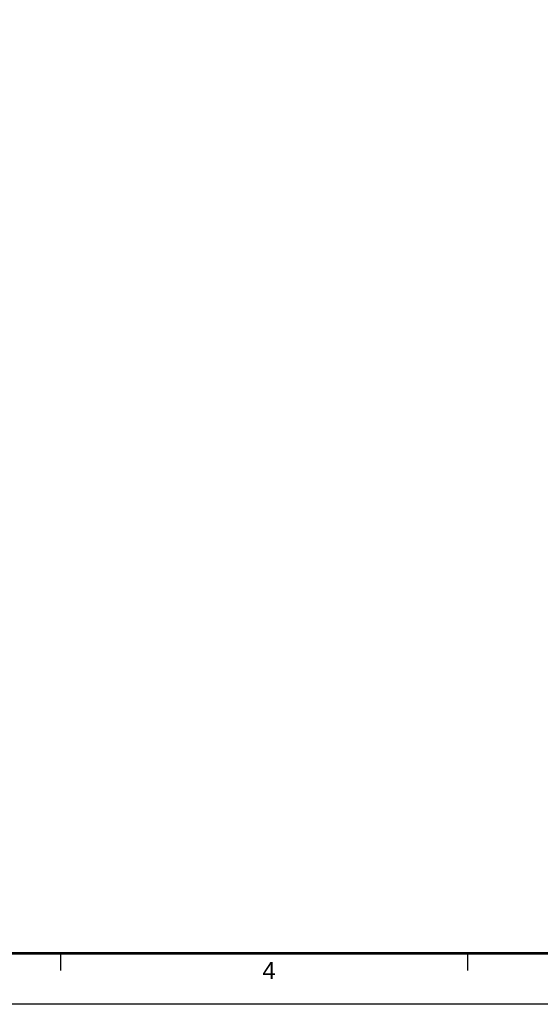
# Model space of a CAD drawing. Header units: inches. Extents: x 0 to 34.1, y 0 to 22.
# Tile 2 of 4: x 18.6 to 26.3, y 0 to 14.5. Entities that reach past the tile are written whole.
import ezdxf
from ezdxf.enums import TextEntityAlignment as Align

# ---------------------------------------------------------------- set-up
doc = ezdxf.new("R2010")
doc.units = ezdxf.units.IN
doc.header["$MEASUREMENT"] = 0
doc.layers.add('G-ANNO-TTLB', color=7, linetype='Continuous')
doc.layers.add('G-ANNO-TTLB-NPLT', color=2, linetype='Continuous', plot=False)
doc.styles.add('Text', font='arial.ttf', dxfattribs={"width": 0.8})

# ---------------------------------------------------------------- blocks, each defined once
blk = doc.blocks.new('NFM_SHEET_BORDER')
at = {"layer": 'G-ANNO-TTLB', "color": 173}
for p, q in [((19.25, 0.75), (19.25, 0.5)), ((25.25, 0.75), (25.25, 0.5))]:
    blk.add_line(p, q, dxfattribs=at)
at = {"layer": 'G-ANNO-TTLB', "color": 6, "const_width": 0.04}
blk.add_lwpolyline([(1.25, 21.25), (33.25, 21.25), (33.25, 0.75), (1.25, 0.75)], close=True, dxfattribs=at)
at = {"layer": 'G-ANNO-TTLB-NPLT'}
blk.add_lwpolyline([(0, 0), (0, 22), (34, 22), (34, 0)], close=True, dxfattribs=at)
at = {"layer": 'G-ANNO-TTLB', "color": 132, "style": 'Text'}
blk.add_text('4', height=0.25, dxfattribs=at).set_placement((22.325, 0.5), align=Align.MIDDLE)

msp = doc.modelspace()

# ---------------------------------------------------------------- block references
msp.add_blockref('NFM_SHEET_BORDER', (0, 0))

doc.saveas('drawing.dxf')
